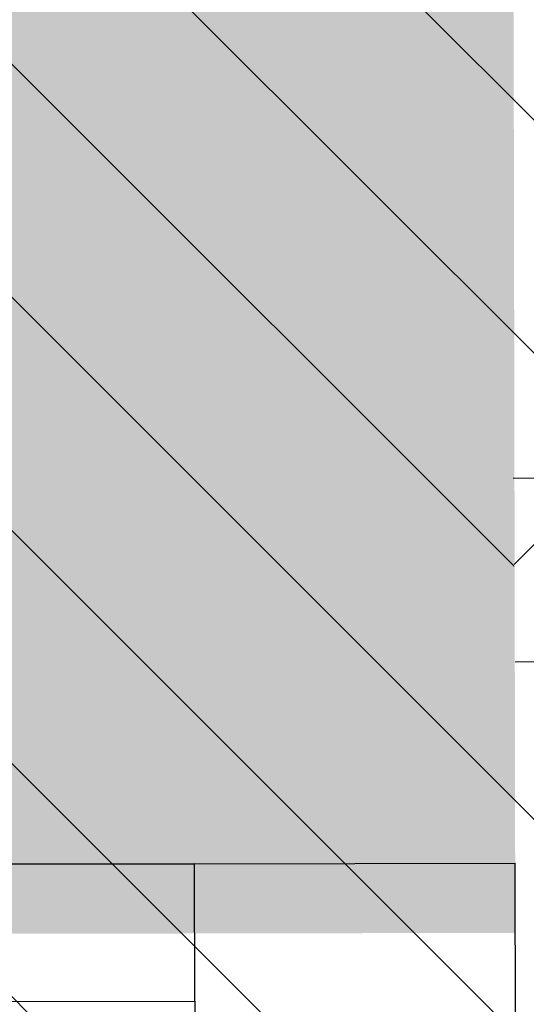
# Model space of a CAD drawing. Header units: millimetres. Extents: x -40276 to 214973, y -147941 to 35228.
# Tile 119 of 256: x -10802 to -10525, y 14811 to 15349. Entities that reach past the tile are written whole.
import ezdxf

# ---------------------------------------------------------------- set-up
doc = ezdxf.new("R2010")
doc.units = ezdxf.units.MM
doc.header["$MEASUREMENT"] = 0
doc.linetypes.add('Wipeout_Contour', pattern=[1000, 0, -1000])
for name, color, linetype in [('1._POHLED ZÁPADNÍ_2_0_plochy', 7, 'Continuous'), ('1._POHLED ZÁPADNÍ_2_Konstrukce - nosné', 7, 'Continuous'), ('1._POHLED ZÁPADNÍ_2_Nové_Konstrukce - nosné', 7, 'Continuous'), ('1._POHLED ZÁPADNÍ_2_Nové_Výplně – Řezové', 7, 'Continuous')]:
    doc.layers.add(name, color=color, linetype=linetype)

msp = doc.modelspace()

# ---------------------------------------------------------------- hatches: boundary and pattern name
at = {"layer": '1._POHLED ZÁPADNÍ_2_0_plochy', "linetype": 'Continuous', "lineweight": 20, "true_color": 0xffaaaa}
h = msp.add_hatch(dxfattribs=at)
h.set_pattern_fill('Izolační_tvárnice_0002', color=21, style=0, pattern_type=2)
h.set_pattern_definition([(315, (-10360.18, 9405.31), (63.6396, 63.6396), [])])
h.paths.add_polyline_path([(-10906.33, 18690.21), (-10970.68, 9084.15), (-20311.44, 10009.93), (-20479.41, 269.75), (-242.33, 419.76), (-238.38, 17796.01)])

# ---------------------------------------------------------------- linework, layer by layer
at = {"layer": '1._POHLED ZÁPADNÍ_2_Konstrukce - nosné', "color": 7, "linetype": 'Continuous', "lineweight": 25}
for p, q in [((-10821.32, 14887.49), (-10706.32, 14887.7)), ((-10706.32, 14887.7), (-10531.32, 14888.02))]:
    msp.add_line(p, q, dxfattribs=at)
at = {"layer": '1._POHLED ZÁPADNÍ_2_Nové_Konstrukce - nosné', "color": 1, "linetype": 'Continuous', "lineweight": 25}
for p, q in [((-10706.32, 14887.7), (-10821.32, 14887.49)), ((-10821.32, 14887.49), (-10706.32, 14887.7)), ((-10821.32, 14887.49), (-10706.32, 14887.7)), ((-10706.32, 14887.7), (-10531.32, 14888.02)), ((-10706.18, 14812.7), (-10706.32, 14887.7)), ((-10529.58, 13938.02), (-10531.32, 14888.02)), ((-10821.18, 14812.49), (-10706.18, 14812.7)), ((-10706.18, 14812.7), (-10704.72, 14012.7))]:
    msp.add_line(p, q, dxfattribs=at)

# ---------------------------------------------------------------- next in the draw order: wipeouts: each hides what was drawn before it
at = {"color": 254, "linetype": 'Wipeout_Contour', "lineweight": 0, "ltscale": 69486.964586}
msp.add_wipeout([(-6347.44, 15145.93), (-10532.42, 15098.11), (-10531.28, 14998.12), (-6346.3, 15045.94)], dxfattribs=at).dxf.layer = '1._POHLED ZÁPADNÍ_2_Nové_Výplně – Řezové'

# ---------------------------------------------------------------- next in the draw order: hatches: boundary and pattern name
at = {"layer": '1._POHLED ZÁPADNÍ_2_Nové_Výplně – Řezové', "linetype": 'Continuous', "lineweight": 0, "true_color": 0xf2b2b2}
msp.add_hatch(color=9, dxfattribs=at).paths.add_polyline_path([(-10982.24, 15386.81), (-10981.25, 14849.19), (-10531.25, 14850.02), (-10532.24, 15387.64)])
at = {"layer": '1._POHLED ZÁPADNÍ_2_Nové_Výplně – Řezové', "linetype": 'Continuous', "lineweight": 20, "true_color": 0xffaaaa}
h = msp.add_hatch(dxfattribs=at)
h.set_pattern_fill('Zdivo___lehčené_tvárnice_79', color=21, style=0, pattern_type=2)
h.set_pattern_definition([(45, (0, 0), (-63.6396, 63.6396), [])])
h.paths.add_polyline_path([(-6347.44, 15145.93), (-10532.42, 15098.11), (-10531.28, 14998.12), (-6346.3, 15045.94)])

# ---------------------------------------------------------------- next in the draw order: linework, layer by layer
at = {"layer": '1._POHLED ZÁPADNÍ_2_Nové_Konstrukce - nosné', "color": 1, "linetype": 'Continuous', "lineweight": 25, "flags": 128}
for points in [[(-7852.38, 15128.74), (-10532.42, 15098.11)], [(-10531.28, 14998.12), (-6346.3, 15045.94)]]:
    msp.add_lwpolyline(points, dxfattribs=at)

doc.saveas('drawing.dxf')
